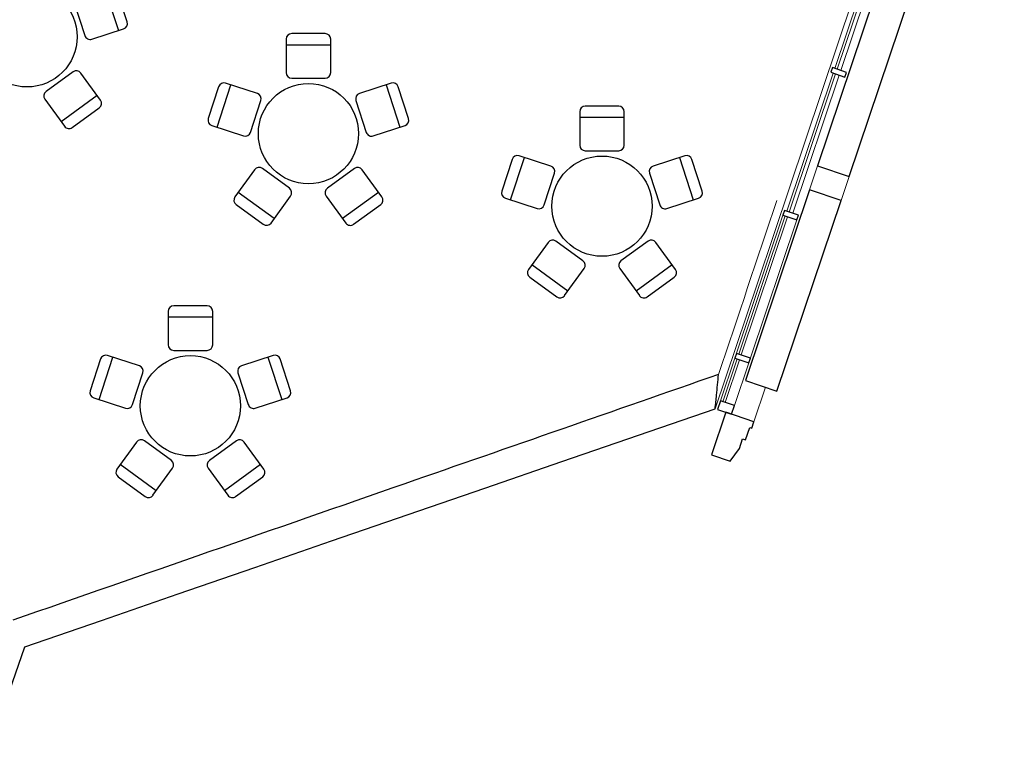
# Model space of a CAD drawing. Header units: inches. Extents: x 424 to 2043, y -237 to 445.
# Tile 96 of 256: x 746.44 to 756.39, y -145.95 to -138.59. Entities that reach past the tile are written whole.
import ezdxf

# ---------------------------------------------------------------- set-up
doc = ezdxf.new("R2010")
doc.units = ezdxf.units.IN
doc.header["$MEASUREMENT"] = 0
for name, color, linetype, lineweight in [('A-FLOR', 192, 'Continuous', 9), ('A-GENM', 13, 'Continuous', 9), ('A-GLAZ-CURT', 52, 'Continuous', 9), ('A-GLAZ-CWMG', 51, 'Continuous', 9), ('A-WALL', 113, 'Continuous', 9)]:
    doc.layers.add(name, color=color, linetype=linetype, lineweight=lineweight)
doc.layers.add('KH', color=8, linetype='Continuous')

# ---------------------------------------------------------------- blocks, each defined once
blk = doc.blocks.new('Generic Models 2 - Generic Models 2-140614-اول')
at = {"layer": 'A-GENM'}
for p, q in [((-96.9626, -4.3906), (-97.4538, -5.7779)), ((-97.4705, -5.8251), (-97.9609, -7.2104)), ((-98.3862, -9.3107), (-98.2634, -8.9637))]:
    blk.add_line(p, q, dxfattribs=at)
at = {"layer": 'A-GENM', "lineweight": 25}
for p, q in [((-98.669, -9.2106), (-98.8198, -9.6365)), ((-98.3862, -9.3107), (-98.669, -9.2106)), ((-98.409, -9.375), (-98.3862, -9.3107)), ((-98.4722, -9.4932), (-98.428, -9.3682)), ((-98.428, -9.3682), (-98.409, -9.375)), ((-98.5354, -9.5773), (-98.5019, -9.4826)), ((-98.5019, -9.4826), (-98.4722, -9.4932)), ((-98.8198, -9.6365), (-98.6303, -9.7036)), ((-98.6303, -9.7036), (-98.5354, -9.5773))]:
    blk.add_line(p, q, dxfattribs=at)
blk = doc.blocks.new('Generic Models 3 - Generic Models 3-147078-اول')
at = {"layer": 'A-GENM', "lineweight": 25}
for p, q in [((-96.0629, -2.1057), (-97.7031, -6.7388)), ((-97.3853, -6.8513), (-95.7451, -2.2182)), ((-97.7031, -6.7388), (-97.3853, -6.8513)), ((-97.7878, -6.9781), (-98.4654, -8.8922)), ((-97.47, -7.0906), (-97.7878, -6.9781)), ((-98.1476, -9.0047), (-97.47, -7.0906)), ((-98.4654, -8.8922), (-98.1476, -9.0047))]:
    blk.add_line(p, q, dxfattribs=at)
at = {"layer": 'A-GENM'}
for p, q in [((-97.7878, -6.9781), (-97.7031, -6.7388)), ((-97.3853, -6.8513), (-97.47, -7.0906))]:
    blk.add_line(p, q, dxfattribs=at)
blk = doc.blocks.new('System Panel - Glazed-137450-اول')
at = {"layer": 'A-GLAZ-CURT', "lineweight": 18}
for p, q in [((0.5177, 0.0495), (0.0618, 0.0495)), ((0.0618, 0.0495), (0.0618, 0.0245)), ((0.0618, 0.0245), (0.5177, 0.0245)), ((0.5177, 0.0245), (0.5177, 0.0495))]:
    blk.add_line(p, q, dxfattribs=at)
blk = doc.blocks.new('System Panel - Glazed-137451-اول')
at = {"layer": 'A-GLAZ-CURT', "lineweight": 18}
for p, q in [((0.7359, 0.0495), (-0.7359, 0.0495)), ((-0.7359, 0.0495), (-0.7359, 0.0245)), ((-0.7359, 0.0245), (0.7359, 0.0245)), ((0.7359, 0.0245), (0.7359, 0.0495))]:
    blk.add_line(p, q, dxfattribs=at)
blk = doc.blocks.new('System Panel - Glazed-137452-اول')
at = {"layer": 'A-GLAZ-CURT', "lineweight": 18}
for p, q in [((0.7359, 0.0495), (-0.7359, 0.0495)), ((-0.7359, 0.0495), (-0.7359, 0.0245)), ((-0.7359, 0.0245), (0.7359, 0.0245)), ((0.7359, 0.0245), (0.7359, 0.0495))]:
    blk.add_line(p, q, dxfattribs=at)
blk = doc.blocks.new('System Panel - Glazed-137446-اول')
at = {"layer": 'A-GLAZ-CURT', "lineweight": 18}
for p, q in [((0.7359, 0.0495), (-0.7359, 0.0495)), ((-0.7359, 0.0495), (-0.7359, 0.0245)), ((-0.7359, 0.0245), (0.7359, 0.0245)), ((0.7359, 0.0245), (0.7359, 0.0495))]:
    blk.add_line(p, q, dxfattribs=at)
blk = doc.blocks.new('Rectangular Mullion - 50 x 150mm-137321-اول')
at = {"layer": 'A-GLAZ-CWMG'}
for p, q in [((-98.0608, -7.2304), (-98.5512, -8.6157)), ((-98.0434, -7.1812), (-98.0441, -7.1832)), ((-97.902, -7.2312), (-97.9027, -7.2333)), ((-97.9194, -7.2804), (-98.4098, -8.6657))]:
    blk.add_line(p, q, dxfattribs=at)
blk = doc.blocks.new('Rectangular Mullion - 50 x 150mm-137328-اول')
at = {"layer": 'A-GLAZ-CWMG'}
for p, q in [((-98.5512, -8.6157), (-98.552, -8.6177)), ((-98.5686, -8.6649), (-98.7208, -9.0947)), ((-98.4272, -8.7149), (-98.5794, -9.1447)), ((-98.4098, -8.6657), (-98.4106, -8.6678))]:
    blk.add_line(p, q, dxfattribs=at)
at = {"layer": 'A-GLAZ-CWMG', "lineweight": 25}
for p, q in [((-98.7208, -9.0947), (-98.7515, -9.1814)), ((-98.5794, -9.1447), (-98.7208, -9.0947)), ((-98.6101, -9.2315), (-98.5794, -9.1447)), ((-98.7515, -9.1814), (-98.6101, -9.2315))]:
    blk.add_line(p, q, dxfattribs=at)
blk = doc.blocks.new('Rectangular Mullion - 50 x 150mm-137375-اول')
at = {"layer": 'A-GLAZ-CWMG', "lineweight": 25}
for p, q in [((-0.025, 0.075), (0.025, 0.075)), ((-0.025, -0.075), (-0.025, 0.075)), ((0.025, 0.075), (0.025, -0.075)), ((0.025, -0.075), (-0.025, -0.075))]:
    blk.add_line(p, q, dxfattribs=at)
blk = doc.blocks.new('Rectangular Mullion - 50 x 150mm-137376-اول')
at = {"layer": 'A-GLAZ-CWMG', "lineweight": 25}
for p, q in [((-0.025, 0.075), (0.025, 0.075)), ((-0.025, -0.075), (-0.025, 0.075)), ((0.025, 0.075), (0.025, -0.075)), ((0.025, -0.075), (-0.025, -0.075))]:
    blk.add_line(p, q, dxfattribs=at)
blk = doc.blocks.new('Rectangular Mullion - 50 x 150mm-137391-اول')
at = {"layer": 'A-GLAZ-CWMG', "lineweight": 25}
for p, q in [((-0.025, 0.075), (0.025, 0.075)), ((-0.025, -0.075), (-0.025, 0.075)), ((0.025, 0.075), (0.025, -0.075)), ((0.025, -0.075), (-0.025, -0.075))]:
    blk.add_line(p, q, dxfattribs=at)
blk = doc.blocks.new('miz 5 gerd')
at = {"color": 0}
for p, q in [((0.15, 0.8972), (-0.15, 0.8972)), ((-0.2, 0.8472), (-0.2, 0.5472)), ((-0.2, 0.7972), (0.2, 0.7972)), ((0.2, 0.5472), (0.2, 0.8472)), ((-0.4586, 0.3593), (-0.7439, 0.452)), ((-0.15, 0.4972), (0.15, 0.4972)), ((0.7439, 0.452), (0.4586, 0.3593)), ((-0.8069, 0.4199), (-0.8996, 0.1346)), ((-0.82, 0.0561), (-0.6964, 0.4366)), ((0.6964, 0.4366), (0.82, 0.0561)), ((0.8996, 0.1346), (0.8069, 0.4199)), ((-0.5192, 0.011), (-0.4265, 0.2963)), ((0.4265, 0.2963), (0.5192, 0.011)), ((-0.8675, 0.0716), (-0.5822, -0.0211)), ((0.5822, -0.0211), (0.8675, 0.0716)), ((-0.4834, -0.3251), (-0.6598, -0.5678)), ((-0.1709, -0.4904), (-0.4136, -0.3141)), ((0.4136, -0.3141), (0.1709, -0.4904)), ((0.6598, -0.5678), (0.4834, -0.3251)), ((-0.3068, -0.7625), (-0.6304, -0.5274)), ((0.6304, -0.5274), (0.3068, -0.7625)), ((-0.3362, -0.8029), (-0.1598, -0.5602)), ((0.1598, -0.5602), (0.3362, -0.8029)), ((-0.6487, -0.6377), (-0.406, -0.814)), ((0.406, -0.814), (0.6487, -0.6377))]:
    blk.add_line(p, q, dxfattribs=at)
blk.add_circle((0, 0), 0.45)
for centre, start, end in [((-0.15, 0.8472), 90, 180), ((0.15, 0.8472), 360, 90), ((-0.15, 0.5472), 180, 270), ((0.15, 0.5472), 270, 0), ((-0.7594, 0.4045), 72, 162), ((0.7594, 0.4045), 18, 108), ((-0.474, 0.3117), 342, 72), ((0.474, 0.3117), 108, 198), ((-0.8521, 0.1191), 162, 252), ((0.8521, 0.1191), 288, 18), ((-0.5668, 0.0264), 252, 342), ((0.5668, 0.0264), 198, 288), ((-0.443, -0.3545), 54, 144), ((0.443, -0.3545), 36, 126), ((-0.2003, -0.5308), 324, 54), ((0.2003, -0.5308), 126, 216), ((-0.6193, -0.5972), 144, 234), ((0.6193, -0.5972), 306, 36), ((-0.3766, -0.7736), 234, 324), ((0.3766, -0.7736), 216, 306)]:
    blk.add_arc(centre, 0.05, start, end, dxfattribs=at)

msp = doc.modelspace()

# ---------------------------------------------------------------- linework, layer by layer
at = {"layer": 'A-FLOR'}
msp.add_line((754.0554, -140.7629), (755.4233, -136.6982), dxfattribs=at)
at = {"layer": 'A-WALL', "lineweight": 25}
msp.add_line((746.1339, -145.9473), (746.4888, -144.9228), dxfattribs=at)
at = {"layer": 'A-WALL', "flags": 128}
msp.add_lwpolyline([(754.0554, -140.7629), (753.8911, -141.2511), (753.4639, -142.5203)], dxfattribs=at)
at = {"layer": 'A-WALL', "lineweight": 25, "flags": 128}
msp.add_lwpolyline([(746.4887, -144.9228), (747.2638, -144.6559), (748.0388, -144.3889), (748.8138, -144.122), (749.5888, -143.855), (750.3638, -143.5881), (751.1389, -143.3211), (751.9139, -143.0542), (752.6889, -142.7872), (753.4639, -142.5203)], dxfattribs=at)
at = {"layer": 'A-WALL'}
msp.add_open_spline([(753.4985, -142.1746), (753.6943, -141.5893), (753.8902, -141.004), (754.0862, -140.4187)], degree=3, dxfattribs=at)
at = {"layer": 'A-WALL', "lineweight": 25}
for points, knots in [([(753.4985, -142.1746), (752.4424, -142.5421), (750.0664, -143.3688), (747.6902, -144.1952), (746.3701, -144.6543)], [0, 0, 0, 0, 0.444444, 1, 1, 1, 1]), ([(753.4639, -142.5203), (753.4686, -142.4742), (753.4802, -142.359), (753.4917, -142.2438), (753.4985, -142.1746)], [0, 0, 0, 0, 0.4, 1, 1, 1, 1])]:
    msp.add_open_spline(points, degree=3, knots=knots, dxfattribs=at)

# ---------------------------------------------------------------- block references
at = {"layer": 'A-GENM', "rotation": 0.8941701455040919}
for name in ['Generic Models 2 - Generic Models 2-140614-اول', 'Generic Models 3 - Generic Models 3-147078-اول']:
    msp.add_blockref(name, (852.0838, -131.8069), dxfattribs=at)
at = {"layer": 'A-GLAZ-CURT', "rotation": 71.39924546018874}
for name, p in [('System Panel - Glazed-137446-اول', (754.9549, -138.4035)), ('System Panel - Glazed-137452-اول', (754.4695, -139.8458)), ('System Panel - Glazed-137451-اول', (753.9841, -141.288)), ('System Panel - Glazed-137450-اول', (753.5683, -142.5235))]:
    msp.add_blockref(name, p, dxfattribs=at)
at = {"layer": 'A-GLAZ-CWMG', "extrusion": (0, 0, -1), "rotation": 108.6007545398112}
for name, p in [('Rectangular Mullion - 50 x 150mm-137391-اول', (-754.7122, -139.1247)), ('Rectangular Mullion - 50 x 150mm-137376-اول', (-754.2268, -140.5669)), ('Rectangular Mullion - 50 x 150mm-137375-اول', (-753.7414, -142.0092))]:
    msp.add_blockref(name, p, dxfattribs=at)
at = {"layer": 'A-GLAZ-CWMG', "rotation": 0.8941701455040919}
for name in ['Rectangular Mullion - 50 x 150mm-137321-اول', 'Rectangular Mullion - 50 x 150mm-137328-اول']:
    msp.add_blockref(name, (852.0838, -131.8069), dxfattribs=at)
at = {"layer": 'KH', "xscale": 1.124999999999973, "yscale": 1.124999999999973, "zscale": 1.124999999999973}
for p in [(746.5126, -138.7661), (749.3554, -139.7429), (752.3205, -140.4756), (748.1632, -142.4905)]:
    msp.add_blockref('miz 5 gerd', p, dxfattribs=at)

doc.saveas('drawing.dxf')
